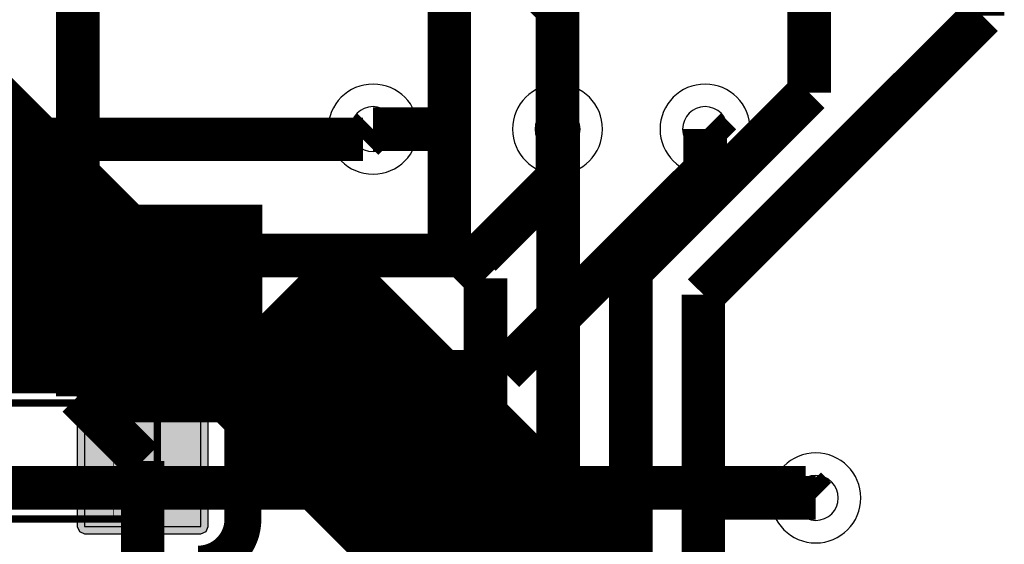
# Model space of a CAD drawing. Header units: millimetres. Extents: x -8 to 125, y -6 to 113.
# Tile 77 of 142: x 41.51 to 48.29, y 78.93 to 82.54. Entities that reach past the tile are written whole.
import ezdxf

# ---------------------------------------------------------------- set-up
doc = ezdxf.new("R2010")
doc.units = ezdxf.units.MM
for name, color, linetype, true_color in [('Bottom Layer', 7, 'Continuous', 0x0000ff), ('Component Shape Layer', 7, 'Continuous', 0x00cccc), ('Hole Layer', 7, 'Continuous', 0x222222), ('Inner2', 7, 'Continuous', 0x008000), ('Multi-Layer', 7, 'Continuous', 0xc0c0c0), ('Pin Soldering Layer', 7, 'Continuous', 0xcc9999), ('Top Layer', 7, 'Continuous', 0xff0000), ('Top Paste Mask Layer', 7, 'Continuous', 0x808080), ('Top Silkscreen Layer', 7, 'Continuous', 0xffcc00), ('Top Solder Mask Layer', 7, 'Continuous', 0x800080)]:
    doc.layers.add(name, color=color, linetype=linetype, true_color=true_color)

msp = doc.modelspace()

# ---------------------------------------------------------------- hatches: boundary and pattern name
at = {"layer": 'Pin Soldering Layer'}
msp.add_hatch(color=256, dxfattribs=at).paths.add_polyline_path([(42.4561, 79.1022), (42.4561, 79.9022), (42.1561, 79.9022), (42.1561, 79.1022)])
at = {"layer": 'Top Layer'}
msp.add_hatch(color=256, dxfattribs=at).paths.add_polyline_path([(41.9561, 79.9522), (41.9561, 79.0522), (42.7561, 79.0522), (42.7561, 79.9522)])
at = {"layer": 'Top Paste Mask Layer'}
msp.add_hatch(color=256, dxfattribs=at).paths.add_polyline_path([(41.9561, 79.9522), (41.9561, 79.0522), (42.7561, 79.0522), (42.7561, 79.9522)])
at = {"layer": 'Top Solder Mask Layer'}
msp.add_hatch(color=256, dxfattribs=at).paths.add_polyline_path([(41.9053, 79.9522), (41.9053, 79.0522), (41.9202, 79.0162), (41.9561, 79.0014), (42.7561, 79.0014), (42.792, 79.0162), (42.8069, 79.0522), (42.8069, 79.9522), (42.792, 79.9881), (42.7561, 80.003), (41.9561, 80.003), (41.9202, 79.9881)])

# ---------------------------------------------------------------- linework, layer by layer
at = {"layer": 'Bottom Layer', "const_width": 0.3}
for points in [[(43.0582, 84.7722), (45.2121, 82.6183)], [(45.2121, 82.6183), (45.2121, 81.7882)], [(43.872, 81.7181), (43.9421, 81.7882)], [(45.2121, 81.7882), (45.2121, 81.4504)], [(46.2281, 81.7882), (46.2281, 81.5041)], [(40.7781, 81.7181), (43.872, 81.7181)], [(46.2281, 81.5041), (44.8421, 80.1181)], [(45.2121, 81.4504), (44.6799, 80.9182)], [(40.7781, 80.9182), (44.6799, 80.9182)], [(40.7781, 80.1181), (44.8421, 80.1181)], [(40.7781, 79.3183), (46.92, 79.3183)], [(46.92, 79.3183), (46.9901, 79.2482)]]:
    msp.add_lwpolyline(points, dxfattribs=at)
at = {"layer": 'Component Shape Layer', "const_width": 0.0508}
msp.add_lwpolyline([(40.8561, 79.1022), (40.8561, 79.9022), (42.4561, 79.9022), (42.4561, 79.1022)], close=True, dxfattribs=at)
msp.add_lwpolyline([(40.8561, 79.1022), (40.8561, 79.9022), (42.4561, 79.9022), (42.4561, 79.1022)], close=True, dxfattribs=at)
at = {"layer": 'Hole Layer'}
for points in [[(43.7871, 81.7882, 1), (44.0971, 81.7882, 1)], [(45.0571, 81.7882, 1), (45.3671, 81.7882, 1)], [(46.0731, 81.7882, 1), (46.3831, 81.7882, 1)], [(46.8351, 79.2482, 1), (47.1451, 79.2482, 1)]]:
    msp.add_lwpolyline(points, format="xyb", close=True, dxfattribs=at)
at = {"layer": 'Inner2', "const_width": 1.5}
for points in [[(40.5182, 82.0182), (42.0182, 80.5182)], [(42.0182, 80.5182), (43.1801, 80.5182)], [(43.1801, 80.5182), (45.2121, 78.4862)], [(45.2121, 78.4862), (45.2121, 75.4468)]]:
    msp.add_lwpolyline(points, dxfattribs=at)
at = {"layer": 'Multi-Layer'}
for points in [[(43.6321, 81.7882, 1), (44.2521, 81.7882, 1)], [(44.9021, 81.7882, 1), (45.5221, 81.7882, 1)], [(45.9181, 81.7882, 1), (46.5381, 81.7882, 1)], [(46.6801, 79.2482, 1), (47.3001, 79.2482, 1)]]:
    msp.add_lwpolyline(points, format="xyb", close=True, dxfattribs=at)
at = {"layer": 'Pin Soldering Layer', "const_width": 0.00508}
msp.add_lwpolyline([(42.4561, 79.1022), (42.4561, 79.9022), (42.1561, 79.9022), (42.1561, 79.1022)], close=True, dxfattribs=at)
msp.add_lwpolyline([(42.4561, 79.1022), (42.4561, 79.9022), (42.1561, 79.9022), (42.1561, 79.1022)], close=True, dxfattribs=at)
at = {"layer": 'Top Layer', "const_width": 0.3}
for points in [[(41.9101, 79.9482), (41.9101, 85.5982)], [(46.9441, 82.0399), (46.9441, 85.5522)], [(44.4674, 81.7201), (44.4674, 85.3615)], [(48.1382, 84.7722), (48.1382, 82.5699)], [(48.1382, 82.5699), (46.2162, 80.6479)], [(46.336, 81.4319), (46.9441, 82.0399)], [(43.9421, 81.7882), (44.3993, 81.7882)], [(44.3993, 81.7882), (44.4674, 81.7201)], [(45.2121, 81.7882), (45.2162, 81.7841)], [(45.2162, 81.7841), (45.2162, 76.0757)], [(46.2281, 81.7882), (46.336, 81.6802)], [(44.4674, 81.0088), (44.4674, 81.7201)], [(46.336, 81.6802), (46.336, 81.4319)], [(45.716, 80.8119), (46.336, 81.4319)], [(44.716, 80.7602), (44.4674, 81.0088)], [(45.716, 76.0757), (45.716, 80.8119)], [(44.716, 76.0757), (44.716, 80.7602)], [(46.2162, 79.1831), (46.2162, 80.6479)], [(42.3561, 79.5022), (41.9101, 79.9482)], [(42.3561, 78.4134), (42.3561, 79.5022)], [(46.2812, 79.2482), (46.2162, 79.1831)], [(46.9901, 79.2482), (46.2812, 79.2482)], [(46.2162, 76.0757), (46.2162, 79.1831)]]:
    msp.add_lwpolyline(points, dxfattribs=at)
at = {"layer": 'Top Layer'}
msp.add_lwpolyline([(41.9561, 79.9522), (41.9561, 79.0522), (42.7561, 79.0522), (42.7561, 79.9522)], close=True, dxfattribs=at)
at = {"layer": 'Top Paste Mask Layer'}
msp.add_lwpolyline([(41.9561, 79.9522), (41.9561, 79.0522), (42.7561, 79.0522), (42.7561, 79.9522)], close=True, dxfattribs=at)
at = {"layer": 'Top Silkscreen Layer', "const_width": 0.254}
for points in [[(41.9363, 80.2118), (42.7363, 80.2118)], [(41.9363, 80.2118), (42.7363, 80.2118)], [(43.0461, 79.9019), (43.0461, 79.1019)], [(43.0461, 79.9019), (43.0461, 79.1019)]]:
    msp.add_lwpolyline(points, dxfattribs=at)
for points in [[(42.7363, 80.2118, -0.414239), (43.0461, 79.9019)], [(42.7363, 80.2118, -0.414239), (43.0461, 79.9019)], [(43.0461, 79.102, -0.414214), (42.7363, 78.7921)], [(43.0461, 79.102, -0.414214), (42.7363, 78.7921)]]:
    msp.add_lwpolyline(points, format="xyb", dxfattribs=at)
at = {"layer": 'Top Solder Mask Layer'}
msp.add_lwpolyline([(41.9053, 79.9522), (41.9053, 79.0522), (41.9202, 79.0162), (41.9561, 79.0014), (42.7561, 79.0014), (42.792, 79.0162), (42.8069, 79.0522), (42.8069, 79.9522), (42.792, 79.9881), (42.7561, 80.003), (41.9561, 80.003), (41.9202, 79.9881)], close=True, dxfattribs=at)

doc.saveas('drawing.dxf')
